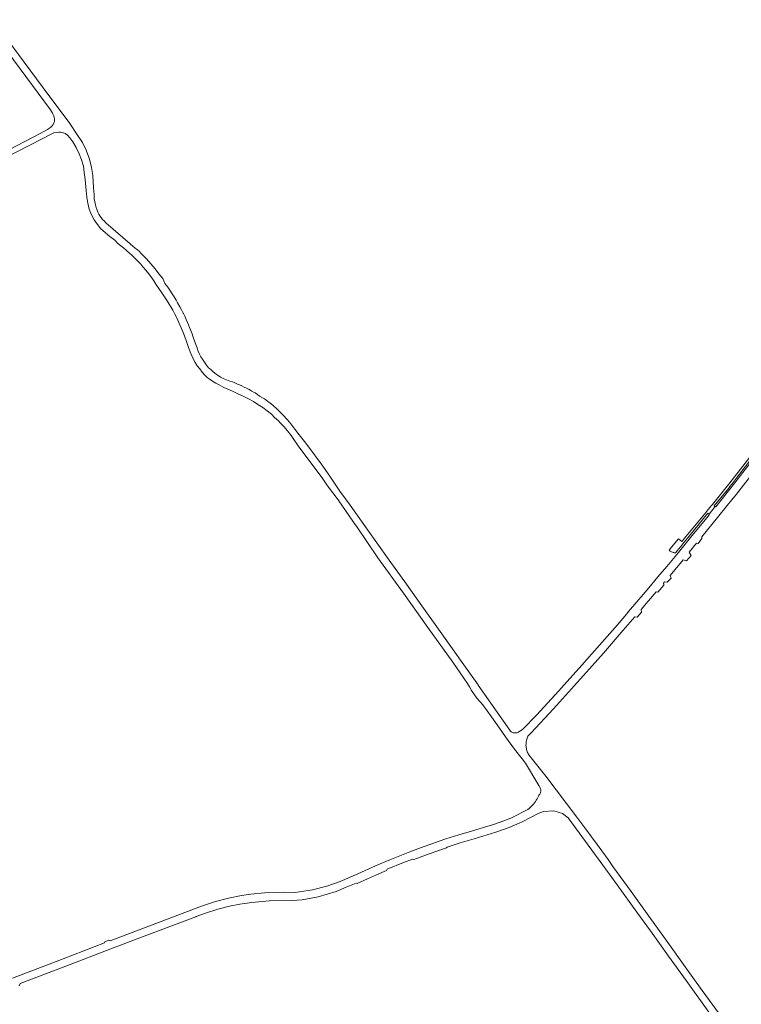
# Model space of a CAD drawing. Header units: metres. Extents: x 129909 to 134295, y 430065 to 433784.
# Tile 5 of 21: x 133215 to 133653, y 432581 to 433179. Entities that reach past the tile are written whole.
import ezdxf

# ---------------------------------------------------------------- set-up
doc = ezdxf.new("R2010")
doc.units = ezdxf.units.M
doc.layers.add('B-XX-OG-WEG-GV', color=7, linetype='Continuous', lineweight=18)

msp = doc.modelspace()

# ---------------------------------------------------------------- linework, layer by layer
at = {"layer": 'B-XX-OG-WEG-GV', "color": 253}
for points in [[(133666.56, 432919.67), (133649.15, 432897.17), (133637.51, 432882.7), (133637.2, 432882.78), (133633.52, 432878.18), (133633.56, 432877.83), (133632.11, 432876.04), (133622.32, 432864.11), (133614.86, 432854.97), (133607.92, 432846.53), (133602.48, 432840.21), (133600.51, 432837.93), (133597.9, 432834.74), (133594.76, 432830.93), (133584.64, 432819.07), (133583.55, 432817.78), (133576.4, 432809.49), (133569.98, 432802.04), (133556.26, 432786.56), (133549.09, 432778.53), (133548.95, 432778.37), (133542.38, 432771.02), (133528.67, 432756.06), (133520.56, 432747.59), (133517.78, 432745.81), (133517.41, 432745.64), (133517.02, 432745.5), (133516.61, 432745.4), (133516.21, 432745.35), (133515.79, 432745.33), (133515.38, 432745.35), (133514.97, 432745.41), (133514.57, 432745.52), (133514.18, 432745.65), (133513.81, 432745.83), (133513.45, 432746.04), (133513.19, 432746.23), (133512.96, 432746.49), (133512.52, 432747.13), (133497.22, 432768.93), (133493.42, 432774.35), (133493.26, 432774.58), (133489.61, 432779.73), (133483.63, 432788.19), (133472.36, 432804.06), (133460.15, 432821.17), (133448.77, 432837.15), (133440.32, 432848.84), (133430.74, 432862.29), (133423.96, 432871.99), (133415.67, 432883.71), (133409.47, 432892.28), (133403.33, 432901.26), (133397.99, 432908.86), (133390.66, 432918.94), (133388, 432922.32), (133384.8, 432926.43), (133382.16, 432929.92), (133379.7, 432933.14), (133377.64, 432935.5), (133374.93, 432938.32), (133373.4, 432939.91), (133372.65, 432940.68), (133370.86, 432942.49), (133369.22, 432944), (133367.57, 432945.38), (133366.59, 432946.11), (133365.45, 432946.95), (133363.58, 432948.22), (133362.44, 432948.95), (133360.71, 432949.98), (133359.47, 432950.91), (133357.93, 432951.81), (133357.32, 432952.02), (133356, 432952.86), (133355.31, 432953.31), (133354.29, 432953.96), (133352.82, 432954.7), (133351.4, 432955.28), (133349.98, 432956.07), (133348.43, 432956.67), (133347.27, 432957.2), (133345.98, 432957.77), (133344.89, 432958.34), (133343.54, 432958.7), (133342.57, 432959.04), (133340.65, 432959.81), (133338.57, 432960.68), (133337.03, 432961.52), (133335.53, 432962.42), (133334.59, 432963.14), (133332.4, 432964.94), (133330.85, 432966.28), (133329.65, 432967.11), (133328.41, 432968.66), (133326.43, 432971.72), (133325.12, 432973.85), (133324.01, 432975.88), (133323.27, 432977.56), (133322.75, 432979.15), (133322.15, 432980.69), (133321.45, 432982.9), (133320.63, 432985.17), (133320.24, 432986.34), (133319.81, 432987.75), (133319.34, 432988.8), (133318.73, 432990.14), (133318.19, 432991.57), (133317.51, 432993.17), (133316.89, 432994.72), (133316.15, 432996.4), (133315.24, 432998.39), (133314.51, 433000), (133314.33, 433000.39), (133313.3, 433002.32), (133312.27, 433004.19), (133310.91, 433006.62), (133310.05, 433008.16), (133308.88, 433010.14), (133307.71, 433012.08), (133306.3, 433014.24), (133304.97, 433016.11), (133303.26, 433018.34), (133302.63, 433019.84), (133301.99, 433021.39), (133299.61, 433024.22), (133297.32, 433027.16), (133294.61, 433030.33), (133292.14, 433033.26), (133289.68, 433035.71), (133288.45, 433037.01), (133287.84, 433037.66), (133286.33, 433038.88), (133285.94, 433039.2), (133283.98, 433040.69), (133282.2, 433042.3), (133267.33, 433055.23), (133266.29, 433056.3), (133265.42, 433057.23), (133264.58, 433058.36), (133263.67, 433059.41), (133263.06, 433060.48), (133262.55, 433061.73), (133262.09, 433062.88), (133261.58, 433064.44), (133261.09, 433066.1), (133260.76, 433067.83), (133260.35, 433069.65), (133260.19, 433072.32), (133259.97, 433076.37), (133259.49, 433083.93), (133258.71, 433088.78), (133257.43, 433093.83), (133255.44, 433099.22), (133253.15, 433103.89), (133249.86, 433109.08), (133245.48, 433115.51), (133229.29, 433137.06), (133198.66, 433178.52)], [(133203.94, 433164.32), (133233.7, 433123.77), (133234.32, 433122.81), (133234.94, 433121.83), (133235.4, 433120.88), (133235.83, 433120.04), (133236.09, 433119.17), (133236.18, 433118.31), (133236.2, 433117.49), (133236.2, 433117.45), (133236.15, 433116.66), (133235.83, 433115.81), (133235.42, 433114.9), (133234.83, 433114.15), (133234.14, 433113.42), (133233.23, 433112.55), (133231.99, 433111.81), (133227.01, 433109.2), (133204.16, 433097.21)], [(133198.53, 433090.79), (133228.82, 433106.18), (133234.59, 433109.23), (133235.9, 433109.76), (133237.35, 433110.11), (133238.75, 433110.22), (133239.79, 433110.21), (133241.41, 433109.87), (133241.71, 433109.75), (133242.73, 433109.32), (133244.03, 433108.34), (133245.49, 433106.81), (133247.25, 433104.43), (133249.43, 433100.83), (133251.22, 433097.1), (133252.7, 433093.45), (133253.73, 433089.54), (133254.29, 433085.65), (133254.91, 433081.54), (133255.49, 433074.83), (133255.84, 433070.75), (133256.44, 433067.16), (133257.26, 433063.41), (133258.69, 433060.08), (133260.22, 433057.06), (133262.31, 433054.17), (133264.41, 433051.59), (133266.87, 433049.26), (133269.77, 433046.86), (133272.84, 433044.54), (133274.67, 433042.7), (133276.47, 433041.13), (133278.11, 433039.88), (133279.87, 433038.28), (133281.98, 433036.57), (133282.2, 433036.38), (133282.73, 433035.87), (133284.73, 433033.95), (133286.86, 433031.97), (133288.59, 433029.97), (133289.84, 433028.52), (133291.67, 433026.38), (133293.53, 433024.19), (133295.68, 433021.06), (133296.41, 433020), (133297.81, 433017.86), (133301.36, 433012.61), (133304.69, 433007.7), (133307.99, 433002.15), (133309.1, 433000), (133310.43, 432997.39), (133312.33, 432993.24), (133314.48, 432988.1), (133316.05, 432983.7), (133317.56, 432979.5), (133319.03, 432975.78), (133320.45, 432972.59), (133321.67, 432970.39), (133322.88, 432968.32), (133324.37, 432966.39), (133325.76, 432964.53), (133327.36, 432962.65), (133328.97, 432961.32), (133330.1, 432960.32), (133332.03, 432959.07), (133334.2, 432957.87), (133336.09, 432956.7), (133339.05, 432955.23), (133342.33, 432953.72), (133344.67, 432952.7), (133347.99, 432951.04), (133350.64, 432949.89), (133353.9, 432948.21), (133356.9, 432946.59), (133359.66, 432944.88), (133362.65, 432943), (133365.38, 432941.05), (133367.83, 432938.95), (133369.74, 432936.9), (133372.05, 432935.2), (133373.4, 432933.49), (133373.94, 432932.94), (133375.37, 432931.42), (133377.58, 432928.9), (133379.81, 432925.98), (133381.54, 432923.66), (133383.63, 432920.34), (133383.84, 432920), (133398.58, 432900.36), (133401.97, 432895.45), (133408.45, 432886.84), (133417.76, 432873.4), (133419.83, 432870.41), (133432.55, 432851.63), (133448, 432830.22), (133462.9, 432809.38), (133477.98, 432788.42), (133486.84, 432775.37), (133488.13, 432773.37), (133489.29, 432771.18), (133489.33, 432771.1), (133492.61, 432766.42), (133496.15, 432762.36), (133501.42, 432755.12), (133506.23, 432748.25), (133509.88, 432742.91), (133515.42, 432735.45), (133519.97, 432729.71), (133522.12, 432726.93), (133530.14, 432713.38), (133531.22, 432711.57), (133531.27, 432711.37), (133531.34, 432710.97), (133531.38, 432710.56), (133531.37, 432710.16), (133531.32, 432709.75), (133531.24, 432709.35), (133531.11, 432708.96), (133530.95, 432708.59), (133530.75, 432708.23), (133530.52, 432707.9), (133530.26, 432707.59), (133529.96, 432706.92), (133529.54, 432706.09), (133529.08, 432705.27), (133528.6, 432704.47), (133528.07, 432703.69), (133527.52, 432702.93), (133526.93, 432702.2), (133526.31, 432701.5), (133525.67, 432700.82), (133524.99, 432700.17), (133524.29, 432699.55), (133523.56, 432698.96), (133513.15, 432693.69), (133506.76, 432691.15), (133502.65, 432689.69), (133487.92, 432685.31), (133481.54, 432683.51), (133473.79, 432681.12), (133469.61, 432679.7), (133458.33, 432675.62), (133451.83, 432673.23), (133439.82, 432668.4), (133431.1, 432664.72), (133420.24, 432659.88), (133409.5, 432655.18), (133401.44, 432652.3), (133392.84, 432650.07), (133382.37, 432648.56), (133375.86, 432648.59), (133363.63, 432648.24), (133355.45, 432647.51), (133349.7, 432646.67), (133341.87, 432645.08), (133333.97, 432643.02), (133325.41, 432640.11), (133305.13, 432632.53), (133270.03, 432619.12), (133269.25, 432619.56), (133266.79, 432618.54), (133266.62, 432617.81), (133241.49, 432608.14), (133210.79, 432596.39)], [(133664.65, 432921.08), (133646.18, 432897.17), (133635.51, 432884.13), (133635.01, 432883.52), (133631.96, 432879.79), (133631.75, 432879.53), (133618.64, 432863.56), (133618.02, 432862.81), (133617.33, 432861.98), (133616.95, 432861.53), (133614.88, 432863.23), (133610.74, 432858.1), (133609.25, 432856.38), (133609.56, 432856.1), (133609.93, 432855.81), (133610.33, 432855.55), (133610.76, 432855.32), (133611.2, 432855.13), (133611.65, 432854.98), (133612.11, 432854.86), (133612.58, 432854.78), (133613.06, 432854.75), (133617.07, 432859.58), (133617.42, 432860.01), (133621.38, 432864.78), (133632.8, 432878.78), (133633.52, 432878.18), (133637.2, 432882.78), (133636.57, 432883.29), (133645.43, 432894.07), (133646.19, 432894.97), (133647.49, 432896.56), (133648.76, 432898.18), (133650, 432899.82), (133665.76, 432920.29)], [(133639.84, 432574.61), (133629.36, 432589), (133619.02, 432603.34), (133608.51, 432618.09), (133596.92, 432634.07), (133586.28, 432649.09), (133575.08, 432664.32), (133572.15, 432668.5), (133568.31, 432673.73), (133559.21, 432686.11), (133553.27, 432694.26), (133534.41, 432719.02), (133525.52, 432730.28), (133524.83, 432731.15), (133524.05, 432732.12), (133523.71, 432732.72), (133523.42, 432733.33), (133523.15, 432733.96), (133522.93, 432734.6), (133522.74, 432735.26), (133522.59, 432735.92), (133522.48, 432736.59), (133522.41, 432737.27), (133522.38, 432737.95), (133522.39, 432738.64), (133522.44, 432739.32), (133522.53, 432739.99), (133522.66, 432740.66), (133522.83, 432741.32), (133522.88, 432741.52), (133523.53, 432743.42), (133525.46, 432745.36), (133539.11, 432760), (133551.85, 432774.16), (133562.64, 432786.2), (133569.39, 432793.79), (133581.45, 432807.86), (133588.45, 432815.9), (133589.8, 432815.75), (133592.53, 432818.72), (133592.26, 432820.32), (133596.49, 432825.29), (133596.82, 432825.67), (133601.37, 432831.02), (133602.46, 432830.95), (133606, 432835.2), (133605.98, 432835.22), (133605.82, 432836.23), (133606.52, 432837.07), (133608.09, 432836.84), (133610.56, 432839.41), (133609.83, 432840.96), (133617.73, 432850.52), (133619.77, 432849.79), (133622.61, 432853.03), (133621.5, 432855.13), (133625.87, 432860.61), (133626.78, 432860.41), (133629.2, 432863.39), (133629.2, 432864.54), (133638.63, 432876.2), (133644.48, 432883.44), (133644.48, 432883.45), (133650.1, 432890.42), (133662.35, 432905.89)], [(133214.8, 432591.73), (133215.43, 432593.1), (133243.18, 432603.76), (133270.38, 432614.23), (133292.23, 432622.5), (133321.94, 432633.76), (133322.14, 432633.84), (133327.83, 432635.82), (133335.32, 432638.26), (133342.5, 432640.13), (133348.71, 432641.37), (133355.95, 432642.45), (133366.55, 432643.37), (133380.52, 432643.66), (133386.56, 432644.1), (133396.22, 432645.79), (133407.12, 432649.08), (133413.14, 432651.65), (133419.28, 432654.19), (133419.82, 432653.89), (133426.17, 432656.69), (133431.71, 432659.14), (133437.67, 432661.78), (133438.03, 432662.57), (133448.04, 432666.59), (133453.56, 432668.77), (133454.38, 432668.53), (133463.66, 432671.91), (133474.22, 432675.62), (133474.54, 432676.04), (133482.43, 432678.56), (133490.94, 432681.04), (133504.15, 432685.05), (133512.09, 432687.88), (133519.97, 432691.45), (133525.45, 432694.27), (133529.7, 432696.49), (133532.91, 432697.73), (133539.3, 432698.1), (133544.58, 432696.38), (133547.96, 432693.72), (133554.74, 432684.64), (133564, 432672.04), (133567.41, 432667.26), (133577.73, 432653.05), (133589.58, 432636.45), (133597.98, 432625.11), (133608.82, 432609.89), (133619.67, 432595.04), (133634.29, 432574.43)]]:
    msp.add_lwpolyline(points, dxfattribs=at)

doc.saveas('drawing.dxf')
